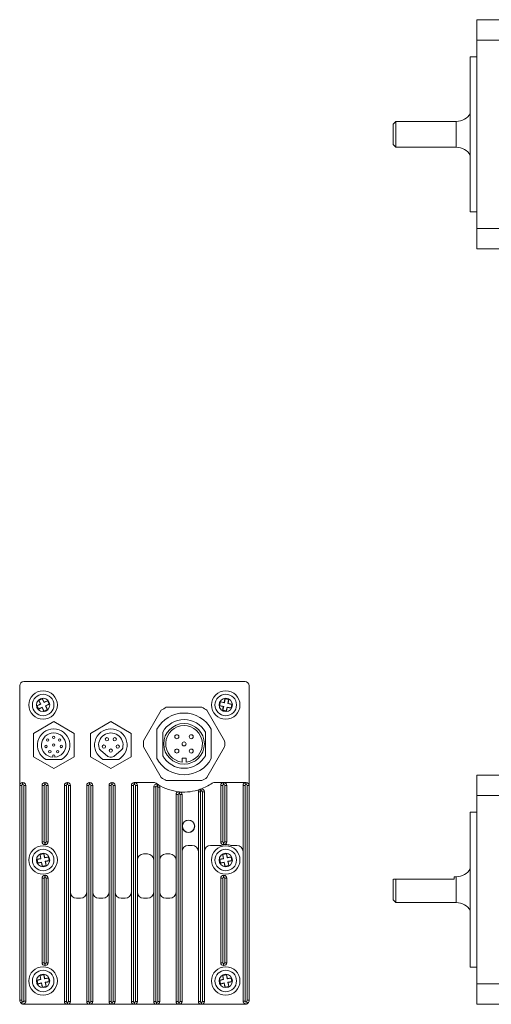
# Model space of a CAD drawing. Header units: millimetres. Extents: x 62 to 401, y 44 to 286.
# Tile 1 of 2: x 62 to 178, y 44 to 286. Entities that reach past the tile are written whole.
import ezdxf

# ---------------------------------------------------------------- set-up
doc = ezdxf.new("R2010")
doc.units = ezdxf.units.MM

msp = doc.modelspace()

# ---------------------------------------------------------------- linework, layer by layer
at = {"color": 7, "linetype": 'Continuous', "lineweight": 15}
for p, q in [((174.72, 281.31), (174.72, 286.31)), ((174.72, 286.31), (181.42, 286.31)), ((174.72, 281.31), (174.72, 234.91)), ((181.42, 281.31), (174.72, 281.31)), ((174.72, 277.16), (173.12, 277.16)), ((173.12, 239.06), (173.12, 277.16)), ((154.82, 261.28), (154.12, 260.58)), ((154.12, 255.63), (154.12, 260.58)), ((169.66, 261.28), (154.82, 261.28)), ((154.82, 261.28), (154.82, 254.93)), ((154.12, 255.63), (154.82, 254.93)), ((154.82, 254.93), (169.66, 254.93)), ((173.12, 239.06), (174.72, 239.06)), ((174.72, 234.91), (181.42, 234.91)), ((174.72, 229.91), (174.72, 234.91)), ((181.42, 229.91), (174.72, 229.91)), ((62.35, 122.47), (62.35, 97.92)), ((117.75, 123.47), (63.35, 123.47)), ((118.75, 97.92), (118.75, 122.47)), ((66.99, 118.86), (67.89, 119.29)), ((66.99, 118.86), (67.43, 117.96)), ((67.06, 118.83), (66.99, 118.86)), ((67.06, 118.83), (67.87, 119.22)), ((67.06, 118.83), (67.51, 117.91)), ((67.87, 119.22), (67.89, 119.29)), ((67.87, 119.22), (68.32, 118.3)), ((67.89, 119.29), (68.33, 118.39)), ((69.19, 118.72), (68.32, 118.3)), ((68.33, 118.39), (69.23, 118.83)), ((69.19, 118.72), (69.23, 118.83)), ((69.56, 117.96), (69.19, 118.72)), ((69.23, 118.83), (69.66, 117.93)), ((112.61, 118.31), (112.81, 119.29)), ((112.87, 119.2), (112.67, 118.25)), ((112.81, 119.29), (113.79, 119.09)), ((112.87, 119.2), (112.81, 119.29)), ((113.7, 119.03), (112.87, 119.2)), ((113.7, 119.03), (113.5, 118.07)), ((113.59, 118.11), (113.79, 119.09)), ((113.7, 119.03), (113.79, 119.09)), ((66.53, 117.52), (67.43, 117.96)), ((66.96, 116.62), (66.53, 117.52)), ((66.63, 117.48), (66.53, 117.52)), ((67.51, 117.91), (66.63, 117.48)), ((66.63, 117.48), (67, 116.73)), ((66.96, 116.62), (67.86, 117.06)), ((67, 116.73), (66.96, 116.62)), ((67.88, 117.15), (67, 116.73)), ((67.51, 117.91), (67.43, 117.96)), ((67.88, 117.15), (67.86, 117.06)), ((67.86, 117.06), (68.3, 116.15)), ((67.88, 117.15), (68.32, 116.22)), ((69.2, 116.59), (68.3, 116.15)), ((68.32, 118.3), (68.33, 118.39)), ((69.13, 116.61), (68.32, 116.22)), ((69.56, 117.96), (68.68, 117.54)), ((68.68, 117.54), (69.13, 116.61)), ((68.68, 117.54), (68.76, 117.49)), ((68.76, 117.49), (69.66, 117.93)), ((68.76, 117.49), (69.2, 116.59)), ((69.13, 116.61), (69.2, 116.59)), ((69.56, 117.96), (69.66, 117.93)), ((97.13, 116.42), (92.77, 108.87)), ((107.1, 117.14), (98.39, 117.14)), ((112.72, 108.87), (108.36, 116.42)), ((111.42, 117.54), (111.63, 118.52)), ((111.49, 117.58), (111.42, 117.54)), ((111.42, 117.54), (112.4, 117.34)), ((111.49, 117.58), (111.67, 118.46)), ((111.49, 117.58), (112.49, 117.37)), ((111.63, 118.52), (112.61, 118.31)), ((111.67, 118.46), (111.63, 118.52)), ((111.67, 118.46), (112.67, 118.25)), ((112.2, 116.36), (112.4, 117.34)), ((112.29, 116.42), (112.2, 116.36)), ((113.18, 116.15), (112.2, 116.36)), ((112.49, 117.37), (112.29, 116.42)), ((112.29, 116.42), (113.12, 116.25)), ((112.49, 117.37), (112.4, 117.34)), ((112.67, 118.25), (112.61, 118.31)), ((113.32, 117.2), (113.12, 116.25)), ((113.18, 116.15), (113.38, 117.13)), ((113.32, 117.2), (113.38, 117.13)), ((113.32, 117.2), (114.32, 116.99)), ((113.38, 117.13), (114.36, 116.93)), ((113.5, 118.07), (113.59, 118.11)), ((113.5, 118.07), (114.5, 117.87)), ((113.59, 118.11), (114.57, 117.91)), ((114.5, 117.87), (114.32, 116.99)), ((114.32, 116.99), (114.36, 116.93)), ((114.57, 117.91), (114.36, 116.93)), ((114.5, 117.87), (114.57, 117.91)), ((68.32, 116.22), (68.3, 116.15)), ((113.12, 116.25), (113.18, 116.15)), ((70.7, 113.62), (65.7, 110.73)), ((75.7, 110.73), (70.7, 113.62)), ((84.75, 113.62), (79.75, 110.73)), ((89.75, 110.73), (84.75, 113.62)), ((96.05, 111.73), (96.05, 104.56)), ((109.45, 104.56), (109.45, 111.73)), ((65.7, 110.73), (65.7, 104.96)), ((75.7, 104.96), (75.7, 110.73)), ((79.75, 110.73), (79.75, 104.96)), ((89.75, 104.96), (89.75, 110.73)), ((82.17, 106.58), (84.02, 105.07)), ((85.47, 105.07), (87.32, 106.58)), ((92.77, 107.42), (97.13, 99.87)), ((108.36, 99.87), (112.72, 107.42)), ((65.7, 104.96), (70.7, 102.07)), ((68.76, 104.34), (72.63, 104.34)), ((70.45, 104.85), (70.45, 105.19)), ((70.7, 102.07), (75.7, 104.96)), ((70.95, 104.85), (70.95, 105.19)), ((79.75, 104.96), (84.75, 102.07)), ((82.81, 104.34), (86.68, 104.34)), ((84.75, 102.07), (89.75, 104.96)), ((102.25, 104.66), (102.25, 103.67)), ((103.25, 104.66), (102.25, 104.66)), ((103.25, 103.67), (103.25, 104.66)), ((174.72, 95.47), (174.72, 100.47)), ((174.72, 100.47), (181.42, 100.47)), ((62.35, 45.07), (62.35, 97.92)), ((62.35, 97.92), (62.85, 97.92)), ((62.85, 97.92), (62.85, 45.07)), ((63.05, 98.62), (63.05, 98.12)), ((63.05, 98.62), (63.15, 98.62)), ((63.15, 98.12), (63.05, 98.12)), ((63.15, 98.62), (63.15, 98.12)), ((63.35, 44.85), (63.35, 97.92)), ((63.35, 97.92), (63.85, 97.92)), ((63.85, 97.92), (63.85, 44.85)), ((67.85, 84.06), (67.85, 97.92)), ((68.35, 97.92), (67.85, 97.92)), ((68.35, 97.92), (68.35, 84.06)), ((68.55, 98.12), (68.55, 98.62)), ((68.55, 98.62), (68.63, 98.62)), ((68.63, 98.12), (68.55, 98.12)), ((68.63, 98.12), (68.63, 98.62)), ((68.83, 84.06), (68.83, 97.92)), ((69.33, 97.92), (68.83, 97.92)), ((69.33, 97.92), (69.33, 84.06)), ((73.33, 44.77), (73.33, 97.92)), ((73.33, 97.92), (73.83, 97.92)), ((73.83, 97.92), (73.83, 44.77)), ((74.03, 98.62), (74.03, 98.12)), ((74.03, 98.62), (74.12, 98.62)), ((74.12, 98.12), (74.03, 98.12)), ((74.12, 98.62), (74.12, 98.12)), ((74.32, 44.77), (74.32, 97.92)), ((74.32, 97.92), (74.82, 97.92)), ((74.82, 97.92), (74.82, 44.77)), ((78.82, 97.92), (79.32, 97.92)), ((78.82, 44.77), (78.82, 97.92)), ((79.32, 97.92), (79.32, 44.77)), ((79.52, 98.62), (79.61, 98.62)), ((79.52, 98.62), (79.52, 98.12)), ((79.61, 98.12), (79.52, 98.12)), ((79.61, 98.62), (79.61, 98.12)), ((79.81, 97.92), (80.31, 97.92)), ((79.81, 44.77), (79.81, 97.92)), ((80.31, 97.92), (80.31, 44.77)), ((84.31, 97.92), (84.81, 97.92)), ((84.31, 44.77), (84.31, 97.92)), ((84.81, 97.92), (84.81, 44.77)), ((85.01, 98.62), (85.01, 98.12)), ((85.01, 98.62), (85.1, 98.62)), ((85.1, 98.12), (85.01, 98.12)), ((85.1, 98.62), (85.1, 98.12)), ((85.3, 44.77), (85.3, 97.92)), ((85.3, 97.92), (85.8, 97.92)), ((85.8, 97.92), (85.8, 44.77)), ((89.8, 97.92), (90.3, 97.92)), ((89.8, 44.77), (89.8, 97.92)), ((90.3, 97.92), (90.3, 44.77)), ((90.5, 98.62), (90.5, 98.12)), ((90.5, 98.62), (90.59, 98.62)), ((90.59, 98.12), (90.5, 98.12)), ((90.59, 98.62), (90.59, 98.12)), ((90.59, 98.62), (95.46, 98.62)), ((90.79, 44.77), (90.79, 97.92)), ((90.79, 97.92), (91.29, 97.92)), ((91.29, 97.92), (91.29, 44.77)), ((95.29, 44.77), (95.29, 97.57)), ((95.29, 97.57), (95.79, 97.57)), ((95.79, 97.57), (95.79, 44.77)), ((96.28, 97.51), (96.78, 97.51)), ((96.28, 44.77), (96.28, 97.51)), ((96.78, 97.51), (96.78, 44.77)), ((98.39, 99.14), (107.1, 99.14)), ((110.03, 98.62), (112.46, 98.62)), ((112.26, 97.92), (111.76, 97.92)), ((111.76, 84.07), (111.76, 97.92)), ((112.26, 97.92), (112.26, 84.07)), ((112.46, 98.12), (112.46, 98.62)), ((112.46, 98.62), (112.55, 98.62)), ((112.55, 98.12), (112.46, 98.12)), ((112.55, 98.12), (112.55, 98.62)), ((112.55, 98.62), (117.95, 98.62)), ((112.75, 84.07), (112.75, 97.92)), ((113.25, 97.92), (112.75, 97.92)), ((113.25, 97.92), (113.25, 84.07)), ((117.75, 97.92), (117.25, 97.92)), ((117.25, 44.85), (117.25, 97.92)), ((117.75, 97.92), (117.75, 44.85)), ((117.95, 98.62), (118.05, 98.62)), ((117.95, 98.62), (117.95, 98.12)), ((118.05, 98.12), (117.95, 98.12)), ((118.05, 98.62), (118.05, 98.12)), ((118.75, 97.92), (118.25, 97.92)), ((118.25, 45.07), (118.25, 97.92)), ((118.75, 97.92), (118.75, 45.07)), ((100.78, 95.66), (101.28, 95.66)), ((100.78, 44.77), (100.78, 95.66)), ((101.28, 95.66), (101.28, 44.77)), ((101.77, 95.65), (102.27, 95.65)), ((101.77, 44.77), (101.77, 95.65)), ((102.27, 95.65), (102.27, 44.77)), ((106.27, 96.32), (106.77, 96.32)), ((106.27, 44.77), (106.27, 96.32)), ((106.77, 96.32), (106.77, 44.77)), ((107.26, 96.36), (107.76, 96.36)), ((107.26, 44.77), (107.26, 96.36)), ((107.76, 96.36), (107.76, 44.77)), ((174.72, 95.47), (174.72, 49.07)), ((181.42, 95.47), (174.72, 95.47)), ((174.72, 91.32), (173.12, 91.32)), ((173.12, 72.27), (173.12, 91.32)), ((102.89, 89.08), (102.91, 89.04)), ((103.16, 89.21), (103.14, 89.24)), ((105.05, 88.83), (105.02, 88.81)), ((105.18, 88.56), (105.21, 88.58)), ((102.51, 87.19), (102.48, 87.17)), ((102.64, 86.92), (102.67, 86.94)), ((104.53, 86.54), (104.55, 86.51)), ((104.8, 86.67), (104.78, 86.7)), ((68.35, 84.06), (67.85, 84.06)), ((68.55, 83.86), (68.63, 83.86)), ((68.55, 83.36), (68.55, 83.86)), ((68.63, 83.36), (68.55, 83.36)), ((68.63, 83.36), (68.63, 83.86)), ((69.33, 84.06), (68.83, 84.06)), ((104.77, 83.17), (103.77, 83.17)), ((111.65, 83.17), (109.26, 83.17)), ((112.26, 84.07), (111.76, 84.07)), ((112.46, 83.87), (112.55, 83.87)), ((112.46, 83.37), (112.46, 83.87)), ((112.55, 83.37), (112.46, 83.37)), ((112.55, 83.37), (112.55, 83.87)), ((113.25, 84.07), (112.75, 84.07)), ((115.75, 83.17), (114.32, 83.17)), ((66.53, 79.77), (67.51, 79.97)), ((67.31, 80.95), (68.29, 81.14)), ((67.31, 80.95), (67.51, 79.97)), ((67.37, 80.91), (67.31, 80.95)), ((67.37, 80.91), (68.25, 81.08)), ((67.37, 80.91), (67.57, 79.9)), ((67.57, 79.9), (67.51, 79.97)), ((68.25, 81.08), (68.29, 81.14)), ((68.25, 81.08), (68.45, 80.07)), ((68.29, 81.14), (68.49, 80.16)), ((69.41, 80.26), (68.45, 80.07)), ((68.45, 80.07), (68.49, 80.16)), ((68.49, 80.16), (69.47, 80.35)), ((69.41, 80.26), (69.47, 80.35)), ((69.57, 79.44), (69.41, 80.26)), ((69.47, 80.35), (69.66, 79.37)), ((93.79, 81.07), (92.79, 81.07)), ((99.28, 81.07), (98.28, 81.07)), ((111.43, 79.77), (112.41, 79.97)), ((112.21, 80.95), (113.19, 81.14)), ((112.27, 80.91), (112.21, 80.95)), ((112.21, 80.95), (112.41, 79.97)), ((112.27, 80.91), (113.15, 81.08)), ((112.27, 80.91), (112.47, 79.9)), ((112.47, 79.9), (112.41, 79.97)), ((113.15, 81.08), (113.19, 81.14)), ((113.15, 81.08), (113.35, 80.07)), ((113.19, 81.14), (113.39, 80.16)), ((114.31, 80.26), (113.35, 80.07)), ((113.35, 80.07), (113.39, 80.16)), ((113.39, 80.16), (114.37, 80.35)), ((114.31, 80.26), (114.37, 80.35)), ((114.47, 79.44), (114.31, 80.26)), ((114.37, 80.35), (114.56, 79.37)), ((66.72, 78.79), (66.53, 79.77)), ((66.62, 79.71), (66.53, 79.77)), ((67.57, 79.9), (66.62, 79.71)), ((66.62, 79.71), (66.78, 78.88)), ((66.72, 78.79), (67.7, 78.99)), ((66.78, 78.88), (66.72, 78.79)), ((67.74, 79.07), (66.78, 78.88)), ((67.74, 79.07), (67.7, 78.99)), ((67.7, 78.99), (67.9, 78)), ((67.74, 79.07), (67.94, 78.07)), ((68.88, 78.2), (67.9, 78)), ((67.94, 78.07), (67.9, 78)), ((68.82, 78.24), (67.94, 78.07)), ((69.57, 79.44), (68.62, 79.25)), ((68.62, 79.25), (68.82, 78.24)), ((68.62, 79.25), (68.68, 79.18)), ((68.68, 79.18), (69.66, 79.37)), ((68.68, 79.18), (68.88, 78.2)), ((68.82, 78.24), (68.88, 78.2)), ((69.57, 79.44), (69.66, 79.37)), ((111.62, 78.79), (111.43, 79.77)), ((111.52, 79.71), (111.43, 79.77)), ((112.47, 79.9), (111.52, 79.71)), ((111.52, 79.71), (111.68, 78.88)), ((111.62, 78.79), (112.6, 78.99)), ((111.68, 78.88), (111.62, 78.79)), ((112.64, 79.07), (111.68, 78.88)), ((112.64, 79.07), (112.6, 78.99)), ((112.6, 78.99), (112.8, 78)), ((112.64, 79.07), (112.84, 78.07)), ((113.78, 78.2), (112.8, 78)), ((112.84, 78.07), (112.8, 78)), ((113.72, 78.24), (112.84, 78.07)), ((114.47, 79.44), (113.52, 79.25)), ((113.52, 79.25), (113.72, 78.24)), ((113.52, 79.25), (113.58, 79.18)), ((113.58, 79.18), (114.56, 79.37)), ((113.58, 79.18), (113.78, 78.2)), ((113.72, 78.24), (113.78, 78.2)), ((114.47, 79.44), (114.56, 79.37)), ((68.55, 75.28), (68.55, 75.78)), ((68.55, 75.78), (68.63, 75.78)), ((68.63, 75.28), (68.55, 75.28)), ((68.63, 75.28), (68.63, 75.78)), ((112.46, 75.78), (112.46, 75.28)), ((112.46, 75.78), (112.55, 75.78)), ((112.55, 75.28), (112.46, 75.28)), ((112.55, 75.78), (112.55, 75.28)), ((169.66, 75.45), (169.12, 75.45)), ((169.12, 74.9), (169.12, 75.45)), ((67.85, 54.31), (67.85, 75.08)), ((68.35, 75.08), (67.85, 75.08)), ((68.35, 75.08), (68.35, 54.31)), ((68.83, 54.31), (68.83, 75.08)), ((69.33, 75.08), (68.83, 75.08)), ((69.33, 75.08), (69.33, 54.31)), ((111.76, 75.08), (112.26, 75.08)), ((111.76, 54.31), (111.76, 75.08)), ((112.26, 75.08), (112.26, 54.31)), ((112.75, 75.08), (113.25, 75.08)), ((112.75, 54.31), (112.75, 75.08)), ((113.25, 75.08), (113.25, 54.31)), ((154.27, 74.9), (154.12, 74.75)), ((154.12, 72.27), (154.12, 74.75)), ((169.12, 74.9), (154.82, 74.9)), ((154.82, 74.9), (154.82, 69.1)), ((154.12, 69.8), (154.12, 72.27)), ((173.12, 53.22), (173.12, 72.27)), ((77.32, 70.17), (76.32, 70.17)), ((82.81, 70.17), (81.81, 70.17)), ((88.3, 70.17), (87.3, 70.17)), ((93.79, 70.17), (92.79, 70.17)), ((99.28, 70.17), (98.28, 70.17)), ((154.12, 69.8), (154.82, 69.1)), ((154.82, 69.1), (169.66, 69.1)), ((68.35, 54.31), (67.85, 54.31)), ((68.55, 54.11), (68.63, 54.11)), ((68.55, 53.61), (68.55, 54.11)), ((68.63, 53.61), (68.55, 53.61)), ((68.63, 53.61), (68.63, 54.11)), ((69.33, 54.31), (68.83, 54.31)), ((111.76, 54.31), (112.26, 54.31)), ((112.46, 54.11), (112.55, 54.11)), ((112.46, 54.11), (112.46, 53.61)), ((112.55, 53.61), (112.46, 53.61)), ((112.55, 54.11), (112.55, 53.61)), ((112.75, 54.31), (113.25, 54.31)), ((67.31, 51.2), (68.29, 51.39)), ((67.31, 51.2), (67.51, 50.22)), ((67.37, 51.16), (67.31, 51.2)), ((67.37, 51.16), (68.25, 51.33)), ((67.37, 51.16), (67.57, 50.15)), ((68.25, 51.33), (68.29, 51.39)), ((68.25, 51.33), (68.45, 50.32)), ((68.29, 51.39), (68.49, 50.41)), ((112.21, 51.2), (113.19, 51.39)), ((112.21, 51.2), (112.41, 50.22)), ((112.27, 51.16), (112.21, 51.2)), ((112.27, 51.16), (113.15, 51.33)), ((112.27, 51.16), (112.47, 50.15)), ((113.15, 51.33), (113.19, 51.39)), ((113.15, 51.33), (113.35, 50.32)), ((113.19, 51.39), (113.39, 50.41)), ((173.12, 53.22), (174.72, 53.22)), ((66.53, 50.02), (67.51, 50.22)), ((66.72, 49.04), (66.53, 50.02)), ((66.62, 49.96), (66.53, 50.02)), ((67.57, 50.15), (66.62, 49.96)), ((66.62, 49.96), (66.78, 49.13)), ((66.72, 49.04), (67.7, 49.24)), ((66.78, 49.13), (66.72, 49.04)), ((67.74, 49.32), (66.78, 49.13)), ((67.57, 50.15), (67.51, 50.22)), ((67.74, 49.32), (67.7, 49.24)), ((67.7, 49.24), (67.9, 48.25)), ((67.74, 49.32), (67.94, 48.32)), ((68.88, 48.45), (67.9, 48.25)), ((68.82, 48.49), (67.94, 48.32)), ((69.41, 50.51), (68.45, 50.32)), ((68.45, 50.32), (68.49, 50.41)), ((68.49, 50.41), (69.47, 50.6)), ((69.57, 49.69), (68.62, 49.5)), ((68.62, 49.5), (68.82, 48.49)), ((68.62, 49.5), (68.68, 49.43)), ((68.68, 49.43), (69.66, 49.62)), ((68.68, 49.43), (68.88, 48.45)), ((68.82, 48.49), (68.88, 48.45)), ((69.41, 50.51), (69.47, 50.6)), ((69.57, 49.69), (69.41, 50.51)), ((69.47, 50.6), (69.66, 49.62)), ((69.57, 49.69), (69.66, 49.62)), ((111.43, 50.02), (112.41, 50.22)), ((111.62, 49.04), (111.43, 50.02)), ((111.52, 49.96), (111.43, 50.02)), ((112.47, 50.15), (111.52, 49.96)), ((111.52, 49.96), (111.68, 49.13)), ((111.62, 49.04), (112.6, 49.24)), ((111.68, 49.13), (111.62, 49.04)), ((112.64, 49.32), (111.68, 49.13)), ((112.47, 50.15), (112.41, 50.22)), ((112.64, 49.32), (112.6, 49.24)), ((112.6, 49.24), (112.8, 48.25)), ((112.64, 49.32), (112.84, 48.32)), ((113.78, 48.45), (112.8, 48.25)), ((113.72, 48.49), (112.84, 48.32)), ((114.31, 50.51), (113.35, 50.32)), ((113.35, 50.32), (113.39, 50.41)), ((113.39, 50.41), (114.37, 50.6)), ((114.47, 49.69), (113.52, 49.5)), ((113.52, 49.5), (113.72, 48.49)), ((113.52, 49.5), (113.58, 49.43)), ((113.58, 49.43), (114.56, 49.62)), ((113.58, 49.43), (113.78, 48.45)), ((113.72, 48.49), (113.78, 48.45)), ((114.31, 50.51), (114.37, 50.6)), ((114.47, 49.69), (114.31, 50.51)), ((114.37, 50.6), (114.56, 49.62)), ((114.47, 49.69), (114.56, 49.62)), ((174.72, 49.07), (181.42, 49.07)), ((174.72, 44.07), (174.72, 49.07)), ((67.94, 48.32), (67.9, 48.25)), ((112.84, 48.32), (112.8, 48.25)), ((62.35, 45.07), (62.85, 45.07)), ((63.35, 44.85), (63.85, 44.85)), ((63.35, 44.07), (74.03, 44.07)), ((73.33, 44.77), (73.83, 44.77)), ((74.03, 44.57), (74.03, 44.07)), ((74.03, 44.57), (74.12, 44.57)), ((74.12, 44.07), (74.03, 44.07)), ((74.12, 44.57), (74.12, 44.07)), ((74.12, 44.07), (79.52, 44.07)), ((74.32, 44.77), (74.82, 44.77)), ((78.82, 44.77), (79.32, 44.77)), ((79.52, 44.57), (79.61, 44.57)), ((79.52, 44.57), (79.52, 44.07)), ((79.61, 44.07), (79.52, 44.07)), ((79.61, 44.57), (79.61, 44.07)), ((79.61, 44.07), (85.01, 44.07)), ((79.81, 44.77), (80.31, 44.77)), ((84.31, 44.77), (84.81, 44.77)), ((85.01, 44.57), (85.1, 44.57)), ((85.01, 44.57), (85.01, 44.07)), ((85.1, 44.07), (85.01, 44.07)), ((85.1, 44.57), (85.1, 44.07)), ((85.1, 44.07), (90.5, 44.07)), ((85.3, 44.77), (85.8, 44.77)), ((89.8, 44.77), (90.3, 44.77)), ((90.5, 44.57), (90.59, 44.57)), ((90.5, 44.57), (90.5, 44.07)), ((90.59, 44.07), (90.5, 44.07)), ((90.59, 44.57), (90.59, 44.07)), ((90.59, 44.07), (95.99, 44.07)), ((90.79, 44.77), (91.29, 44.77)), ((95.29, 44.77), (95.79, 44.77)), ((95.99, 44.07), (95.99, 44.57)), ((95.99, 44.57), (96.08, 44.57)), ((96.08, 44.07), (95.99, 44.07)), ((96.08, 44.57), (96.08, 44.07)), ((96.08, 44.07), (101.48, 44.07)), ((96.28, 44.77), (96.78, 44.77)), ((100.78, 44.77), (101.28, 44.77)), ((101.48, 44.57), (101.57, 44.57)), ((101.48, 44.57), (101.48, 44.07)), ((101.57, 44.07), (101.48, 44.07)), ((101.57, 44.57), (101.57, 44.07)), ((101.57, 44.07), (106.97, 44.07)), ((101.77, 44.77), (102.27, 44.77)), ((106.27, 44.77), (106.77, 44.77)), ((106.97, 44.57), (107.06, 44.57)), ((106.97, 44.57), (106.97, 44.07)), ((107.06, 44.07), (106.97, 44.07)), ((107.06, 44.57), (107.06, 44.07)), ((107.06, 44.07), (117.75, 44.07)), ((107.26, 44.77), (107.76, 44.77)), ((117.75, 44.85), (117.25, 44.85)), ((118.75, 45.07), (118.25, 45.07)), ((181.42, 44.07), (174.72, 44.07))]:
    msp.add_line(p, q, dxfattribs=at)
at = {"color": 8, "linetype": 'Continuous', "lineweight": 15}
for p, q in [((169.66, 261.28), (169.66, 254.93)), ((169.66, 75.45), (169.66, 69.1))]:
    msp.add_line(p, q, dxfattribs=at)
at = {"color": 7, "linetype": 'Continuous', "lineweight": 15, "flags": 128}
for points in [[(96.37, 98.16), (96.36, 98.15), (96.35, 98.12), (96.32, 98.09), (96.29, 98.03), (96.25, 97.97), (96.2, 97.9), (96.15, 97.82), (96.1, 97.73)], [(96.18, 97.68), (96.24, 97.76), (96.29, 97.84), (96.33, 97.91), (96.37, 97.98), (96.41, 98.03), (96.43, 98.07), (96.45, 98.09), (96.45, 98.1)], [(106.73, 96.98), (106.74, 96.97), (106.74, 96.95), (106.76, 96.9), (106.78, 96.85), (106.81, 96.77), (106.84, 96.69), (106.87, 96.6), (106.9, 96.51)], [(106.82, 97.01), (106.82, 97), (106.83, 96.98), (106.85, 96.93), (106.87, 96.88), (106.89, 96.81), (106.92, 96.72), (106.95, 96.64), (106.99, 96.54)], [(101.55, 96.35), (101.55, 96.34), (101.55, 96.32), (101.54, 96.27), (101.53, 96.21), (101.53, 96.13), (101.52, 96.05), (101.51, 95.95), (101.5, 95.86)], [(101.63, 96.35), (101.63, 96.34), (101.63, 96.31), (101.63, 96.26), (101.62, 96.2), (101.61, 96.12), (101.6, 96.04), (101.6, 95.94), (101.59, 95.85)], [(63.01, 44.7), (62.95, 44.63), (62.88, 44.56), (62.83, 44.49), (62.78, 44.44), (62.73, 44.39), (62.7, 44.36), (62.69, 44.33), (62.68, 44.33)], [(118.08, 44.7), (118.14, 44.63), (118.21, 44.56), (118.26, 44.49), (118.31, 44.44), (118.36, 44.39), (118.39, 44.36), (118.41, 44.33), (118.41, 44.33)]]:
    msp.add_lwpolyline(points, dxfattribs=at)
at = {"color": 7, "linetype": 'Continuous', "lineweight": 15}
for centre, radius in [((68.1, 117.72), 3.5), ((113, 117.72), 3.5), ((68.1, 117.72), 2.65), ((68.1, 117.72), 1.65), ((113, 117.72), 2.65), ((113, 117.72), 1.65), ((102.75, 108.14), 5), ((69.24, 109.07), 0.3), ((70.7, 109.74), 0.3), ((72.15, 109.07), 0.3), ((83.77, 109.29), 0.4), ((85.72, 109.29), 0.4), ((100.98, 109.91), 0.5), ((104.51, 109.91), 0.5), ((68.82, 107.51), 0.3), ((70.7, 107.84), 0.3), ((72.57, 107.51), 0.3), ((83.05, 107.49), 0.4), ((84.75, 106.49), 0.4), ((86.45, 107.49), 0.4), ((100.98, 106.37), 0.5), ((102.75, 108.14), 0.5), ((104.51, 106.37), 0.5), ((69.75, 106.2), 0.3), ((71.65, 106.2), 0.3), ((103.85, 87.87), 1.54), ((103.85, 87.87), 1.5), ((68.1, 79.57), 3.5), ((113, 79.57), 3.5), ((68.1, 79.57), 2.65), ((68.1, 79.57), 1.65), ((113, 79.57), 2.65), ((113, 79.57), 1.65), ((68.1, 49.82), 3.5), ((113, 49.82), 3.5), ((68.1, 49.82), 2.65), ((68.1, 49.82), 1.65), ((113, 49.82), 2.65), ((113, 49.82), 1.65)]:
    msp.add_circle(centre, radius, dxfattribs=at)
for centre, radius, start, end in [((169.66, 265.28), 4, 270, 330), ((169.66, 250.94), 4, 30, 90), ((63.35, 122.47), 1, 90, 180), ((117.75, 122.47), 1, 0, 90), ((102.75, 108.14), 10, 115.8419, 124.1581), ((102.75, 108.14), 10, 55.8419, 64.1581), ((102.75, 108.14), 7.6, 28.1666, 151.8334), ((102.75, 108.14), 6, 28.955, 151.045), ((70.7, 107.84), 4, 298.955, 241.045), ((84.75, 107.84), 4, 298.955, 241.045), ((102.75, 108.14), 4.5, 276.3794, 263.6206), ((70.7, 107.84), 3, 274.7802, 265.2198), ((84.75, 107.84), 3, 345.9441, 194.0559), ((82.81, 107.36), 1, 194.0559, 230.6781), ((86.69, 107.36), 1, 309.3219, 345.9441), ((102.75, 108.14), 10, 175.8419, 184.1581), ((102.75, 108.14), 10, 355.8419, 4.1581), ((70.7, 105.19), 0.25, 90, 180), ((70.7, 105.19), 0.25, 0, 90), ((84.65, 105.85), 1, 230.6781, 267.3003), ((84.75, 107.84), 3, 267.3003, 272.6997), ((84.84, 105.85), 1, 272.6997, 309.3219), ((102.75, 108.14), 7.6, 208.1666, 331.8334), ((102.75, 108.14), 6, 208.955, 331.045), ((102.75, 108.14), 10, 235.8419, 244.1581), ((102.75, 108.14), 10, 295.8419, 304.1581), ((63.05, 97.92), 0.7, 90, 180), ((63.05, 97.92), 0.2, 90, 180), ((63.15, 97.92), 0.7, 0, 90), ((63.15, 97.92), 0.2, 0, 90), ((68.55, 97.92), 0.7, 90, 180), ((68.55, 97.92), 0.2, 90, 180), ((68.63, 97.92), 0.7, 360, 90), ((68.63, 97.92), 0.2, 0, 90), ((74.03, 97.92), 0.7, 90, 180), ((74.03, 97.92), 0.2, 90, 180), ((74.12, 97.92), 0.7, 360, 90), ((74.12, 97.92), 0.2, 0, 90), ((79.52, 97.92), 0.7, 90, 180), ((79.52, 97.92), 0.2, 90, 180), ((79.61, 97.92), 0.7, 360, 90), ((79.61, 97.92), 0.2, 360, 90), ((85.01, 97.92), 0.7, 90, 180), ((85.01, 97.92), 0.2, 90, 180), ((85.1, 97.92), 0.7, 360, 90), ((85.1, 97.92), 0.2, 0, 90), ((90.5, 97.92), 0.7, 90, 180), ((90.5, 97.92), 0.2, 90, 180), ((90.59, 97.92), 0.7, 360, 90), ((90.59, 97.92), 0.2, 0, 90), ((95.99, 97.57), 0.7, 57.4326, 180), ((95.46, 97.92), 0.7, 54.5224, 90), ((95.99, 97.57), 0.2, 57.4326, 180), ((102.75, 108.14), 11.85, 234.5224, 237.4326), ((102.75, 108.14), 12.35, 237.4326, 237.9129), ((96.08, 97.51), 0.2, 0, 57.9129), ((102.75, 108.14), 11.85, 237.4326, 237.9129), ((96.08, 97.51), 0.7, 360, 57.9129), ((102.75, 108.14), 11.85, 237.9129, 264.2073), ((102.75, 108.14), 11.85, 264.615, 289.6596), ((106.97, 96.32), 0.7, 109.6596, 180), ((102.75, 108.14), 11.85, 289.6596, 290.0912), ((102.75, 108.14), 11.85, 290.0912, 305.4776), ((107.06, 96.36), 0.7, 0, 110.0912), ((110.03, 97.92), 0.7, 90, 125.4776), ((112.46, 97.92), 0.7, 90, 180), ((112.46, 97.92), 0.2, 90, 180), ((112.55, 97.92), 0.7, 360, 90), ((112.55, 97.92), 0.2, 360, 90), ((117.95, 97.92), 0.7, 90, 180), ((117.95, 97.92), 0.2, 90, 180), ((118.05, 97.92), 0.7, 360, 90), ((118.05, 97.92), 0.2, 360, 90), ((101.48, 95.66), 0.7, 84.2073, 180), ((101.48, 95.66), 0.2, 84.2073, 180), ((102.75, 108.14), 12.35, 264.2073, 264.615), ((102.75, 108.14), 11.85, 264.2073, 264.615), ((101.57, 95.65), 0.2, 0, 84.615), ((101.57, 95.65), 0.7, 360, 84.615), ((106.97, 96.32), 0.2, 109.6596, 180), ((102.75, 108.14), 12.35, 289.6596, 290.0912), ((107.06, 96.36), 0.2, 0, 110.0912), ((68.55, 84.06), 0.7, 180, 270), ((68.55, 84.06), 0.2, 180, 270), ((68.63, 84.06), 0.2, 270, 0), ((68.63, 84.06), 0.7, 270, 360), ((103.77, 81.67), 1.5, 90, 180), ((104.77, 81.67), 1.5, 360, 90), ((109.26, 81.67), 1.5, 90, 180), ((111.65, 82.47), 0.7, 81.5352, 90), ((112.46, 84.07), 0.7, 180, 270), ((113, 79.57), 3.8, 90, 109.0276), ((112.46, 84.07), 0.2, 180, 270), ((112.55, 84.07), 0.2, 270, 0), ((112.55, 84.07), 0.7, 270, 0), ((113, 79.57), 3.8, 72.8538, 90), ((114.32, 83.87), 0.7, 252.8538, 270), ((115.75, 81.67), 1.5, 0, 90), ((92.79, 79.57), 1.5, 90, 180), ((93.79, 79.57), 1.5, 360, 90), ((98.28, 79.57), 1.5, 90, 180), ((99.28, 79.57), 1.5, 360, 90), ((68.55, 75.08), 0.7, 90, 180), ((68.55, 75.08), 0.2, 90, 180), ((68.63, 75.08), 0.7, 360, 90), ((68.63, 75.08), 0.2, 360, 90), ((112.46, 75.08), 0.7, 90, 180), ((112.46, 75.08), 0.2, 90, 180), ((112.55, 75.08), 0.7, 0, 90), ((112.55, 75.08), 0.2, 0, 90), ((169.66, 79.44), 4, 270, 330), ((76.32, 71.67), 1.5, 180, 270), ((77.32, 71.67), 1.5, 270, 0), ((81.81, 71.67), 1.5, 180, 270), ((82.81, 71.67), 1.5, 270, 0), ((87.3, 71.67), 1.5, 180, 270), ((88.3, 71.67), 1.5, 270, 0), ((92.79, 71.67), 1.5, 180, 270), ((93.79, 71.67), 1.5, 270, 360), ((98.28, 71.67), 1.5, 180, 270), ((99.28, 71.67), 1.5, 270, 0), ((169.66, 65.1), 4, 30, 90), ((68.55, 54.31), 0.7, 180, 270), ((68.55, 54.31), 0.2, 180, 270), ((68.63, 54.31), 0.7, 270, 0), ((68.63, 54.31), 0.2, 270, 0), ((112.46, 54.31), 0.7, 180, 270), ((112.46, 54.31), 0.2, 180, 270), ((112.55, 54.31), 0.2, 270, 360), ((112.55, 54.31), 0.7, 270, 360), ((63.35, 45.07), 1, 180, 228.1897), ((63.15, 44.85), 0.7, 228.1897, 0), ((63.35, 45.07), 1, 228.1897, 270), ((63.35, 45.07), 0.5, 180, 228.1897), ((63.15, 44.85), 0.2, 228.1897, 360), ((74.03, 44.77), 0.7, 180, 270), ((74.03, 44.77), 0.2, 180, 270), ((74.12, 44.77), 0.2, 270, 360), ((74.12, 44.77), 0.7, 270, 0), ((79.52, 44.77), 0.7, 180, 270), ((79.52, 44.77), 0.2, 180, 270), ((79.61, 44.77), 0.2, 270, 0), ((79.61, 44.77), 0.7, 270, 0), ((85.01, 44.77), 0.7, 180, 270), ((85.01, 44.77), 0.2, 180, 270), ((85.1, 44.77), 0.2, 270, 0), ((85.1, 44.77), 0.7, 270, 0), ((90.5, 44.77), 0.7, 180, 270), ((90.5, 44.77), 0.2, 180, 270), ((90.59, 44.77), 0.2, 270, 0), ((90.59, 44.77), 0.7, 270, 360), ((95.99, 44.77), 0.7, 180, 270), ((95.99, 44.77), 0.2, 180, 270), ((96.08, 44.77), 0.2, 270, 0), ((96.08, 44.77), 0.7, 270, 360), ((101.48, 44.77), 0.7, 180, 270), ((101.48, 44.77), 0.2, 180, 270), ((101.57, 44.77), 0.2, 270, 360), ((101.57, 44.77), 0.7, 270, 360), ((106.97, 44.77), 0.7, 180, 270), ((106.97, 44.77), 0.2, 180, 270), ((107.06, 44.77), 0.2, 270, 0), ((107.06, 44.77), 0.7, 270, 0), ((117.95, 44.85), 0.7, 180, 311.8103), ((117.95, 44.85), 0.2, 180, 311.8103), ((117.75, 45.07), 1, 270, 311.8103), ((117.75, 45.07), 0.5, 311.8103, 0), ((117.75, 45.07), 1, 311.8103, 0)]:
    msp.add_arc(centre, radius, start, end, dxfattribs=at)
for points, knots in [([(97.5, 105.24), (97.5, 105.54), (97.5, 106.16), (97.5, 107.15), (97.5, 108.19), (97.5, 109.24), (97.5, 110.2), (97.5, 110.79), (97.5, 111.05)], [0, 0, 0, 0, 0.165201, 0.335429, 0.505339, 0.68154, 0.858125, 1, 1, 1, 1]), ([(108, 111.05), (108, 110.79), (108, 110.2), (108, 109.24), (108, 108.19), (108, 107.15), (108, 106.16), (108, 105.54), (108, 105.24)], [0, 0, 0, 0, 0.141875, 0.31846, 0.494661, 0.664571, 0.834799, 1, 1, 1, 1]), ([(154.3, 74.9), (154.31, 74.9), (154.34, 74.9), (154.65, 74.9), (154.82, 74.9)], [0, 0, 0, 0, 0.413701, 1, 1, 1, 1])]:
    msp.add_open_spline(points, degree=3, knots=knots, dxfattribs=at)

doc.saveas('drawing.dxf')
